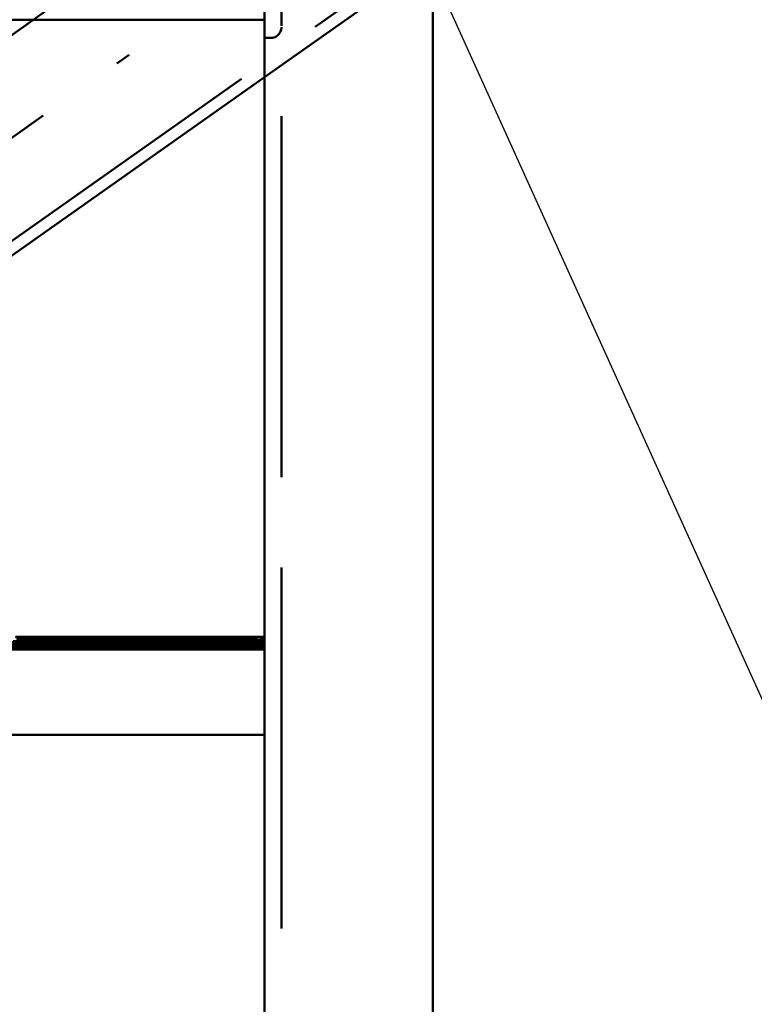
# Paper-space layout 'Layout1' of a CAD drawing. Extents: x -2 to 1033, y -36 to 596.
# Tile 119 of 256: x 374.97 to 381.08, y 385.25 to 393.44. Entities that reach past the tile are written whole.
import ezdxf

# ---------------------------------------------------------------- set-up
doc = ezdxf.new("R2010")
doc.units = 0
doc.linetypes.add('ACAD_ISO02W100', pattern=[15, 12, -3])
doc.linetypes.add('ACAD_ISO04W100', pattern=[30.5, 24, -3, 0.5, -3])
for name, color, linetype, lineweight in [('SS_POPIS_PROFILU', 13, 'CONTINUOUS', 25), ('SS_ZEBRIKY', 24, 'CONTINUOUS', 50), ('SS_ZTUŽENÍ STĚNY', 203, 'CONTINUOUS', 50)]:
    doc.layers.add(name, color=color, linetype=linetype, lineweight=lineweight)

psp = doc.layouts.get("Layout1")

# ---------------------------------------------------------------- linework, layer by layer
at = {"layer": 'SS_POPIS_PROFILU', "color": 13}
psp.add_lwpolyline([(372.8741, 406.035), (382.2207, 385.4063), (436.1254, 385.4063)], dxfattribs=at)
at = {"layer": 'SS_ZEBRIKY', "color": 7, "linetype": 'ACAD_ISO04W100', "ltscale": 0.25}
psp.add_line((377.0063, 524.985), (377.0063, 378.385), dxfattribs=at)
at = {"layer": 'SS_ZEBRIKY', "color": 3, "linetype": 'ACAD_ISO02W100', "ltscale": 0.25}
for p, q in [((377.1463, 378.385), (377.1463, 524.985)), ((377.0063, 393.285), (377.0563, 393.285)), ((374.9374, 388.3088), (375.0053, 388.273)), ((375.0063, 388.3088), (375.0053, 388.273)), ((375.0063, 388.3088), (375.1099, 388.273)), ((375.0063, 388.3088), (375.0063, 388.273)), ((375.1184, 388.3088), (375.0469, 388.273)), ((375.0663, 388.273), (375.0753, 388.3088)), ((375.0743, 388.273), (375.1369, 388.3088)), ((375.0743, 388.273), (375.1184, 388.3088)), ((375.0748, 388.273), (375.1369, 388.3088)), ((375.0748, 388.273), (375.1184, 388.3088)), ((375.1099, 388.273), (375.0753, 388.3088)), ((375.1869, 388.273), (375.0753, 388.3088)), ((375.1103, 388.273), (375.1258, 388.3088)), ((375.1184, 388.3088), (375.1313, 388.283)), ((375.1869, 388.273), (375.1258, 388.3088)), ((375.2158, 388.273), (375.1258, 388.3088)), ((375.1263, 388.273), (375.1442, 388.3088)), ((375.1493, 388.273), (375.1369, 388.3088)), ((375.1401, 388.3006), (375.1369, 388.3088)), ((375.1524, 388.273), (375.1369, 388.3088)), ((375.1369, 388.3088), (375.1403, 388.301)), ((375.151, 388.273), (375.1401, 388.3006)), ((375.1403, 388.301), (375.1524, 388.273)), ((375.1493, 388.273), (375.1874, 388.3088)), ((375.151, 388.273), (375.1728, 388.2945)), ((375.1661, 388.2722), (375.2563, 388.3088)), ((375.1661, 388.2722), (375.1874, 388.3088)), ((375.1796, 388.2688), (375.2563, 388.3088)), ((375.1963, 388.273), (375.1874, 388.3088)), ((375.2563, 388.3088), (375.2303, 388.2688)), ((375.2563, 388.3088), (375.2824, 388.2688)), ((375.2563, 388.3088), (375.333, 388.2688)), ((375.2563, 388.3088), (375.2563, 388.273)), ((375.3253, 388.3088), (375.3163, 388.273)), ((375.3869, 388.3088), (375.3248, 388.273)), ((375.3248, 388.273), (375.3684, 388.3088)), ((375.3253, 388.3088), (375.333, 388.2688)), ((375.3253, 388.3088), (375.3466, 388.2722)), ((375.3253, 388.3088), (375.3634, 388.273)), ((375.3393, 388.2943), (375.3599, 388.273)), ((375.3516, 388.3004), (375.4369, 388.273)), ((375.3758, 388.3088), (375.3603, 388.273)), ((375.3724, 388.301), (375.3603, 388.273)), ((375.3758, 388.3088), (375.3634, 388.273)), ((375.3684, 388.3088), (375.3863, 388.273)), ((375.3758, 388.3088), (375.3724, 388.301)), ((375.3758, 388.3088), (375.4369, 388.273)), ((375.3758, 388.3088), (375.4389, 388.273)), ((375.3758, 388.3088), (375.4658, 388.273)), ((375.3813, 388.283), (375.3942, 388.3088)), ((375.3869, 388.3088), (375.401, 388.273)), ((375.3869, 388.3088), (375.4024, 388.273)), ((375.4389, 388.273), (375.3942, 388.3088)), ((375.4658, 388.273), (375.3942, 388.3088)), ((375.4374, 388.3088), (375.401, 388.273)), ((375.4374, 388.3088), (375.4463, 388.273)), ((375.4374, 388.3088), (375.5053, 388.273)), ((375.5063, 388.3088), (375.5053, 388.273)), ((375.6099, 388.273), (375.5063, 388.3088)), ((375.5063, 388.3088), (375.5063, 388.273)), ((375.6184, 388.3088), (375.5469, 388.273)), ((375.5663, 388.273), (375.5753, 388.3088)), ((375.6369, 388.3088), (375.5743, 388.273)), ((375.5743, 388.273), (375.6184, 388.3088)), ((375.5748, 388.273), (375.6369, 388.3088)), ((375.5748, 388.273), (375.6184, 388.3088)), ((375.6099, 388.273), (375.5753, 388.3088)), ((375.6869, 388.273), (375.5753, 388.3088)), ((375.6103, 388.273), (375.6258, 388.3088)), ((375.6184, 388.3088), (375.6313, 388.283)), ((375.6869, 388.273), (375.6258, 388.3088)), ((375.7158, 388.273), (375.6258, 388.3088)), ((375.6263, 388.273), (375.6442, 388.3088)), ((375.6493, 388.273), (375.6369, 388.3088)), ((375.6401, 388.3006), (375.6369, 388.3088)), ((375.6369, 388.3088), (375.6403, 388.301)), ((375.6524, 388.273), (375.6369, 388.3088)), ((375.651, 388.273), (375.6401, 388.3006)), ((375.6403, 388.301), (375.6524, 388.273)), ((375.6493, 388.273), (375.6874, 388.3088)), ((375.6728, 388.2945), (375.651, 388.273)), ((375.6661, 388.2722), (375.7563, 388.3088)), ((375.6661, 388.2722), (375.6874, 388.3088)), ((375.6796, 388.2688), (375.7563, 388.3088)), ((375.6963, 388.273), (375.6874, 388.3088)), ((375.7563, 388.3088), (375.7303, 388.2688)), ((375.7824, 388.2688), (375.7563, 388.3088)), ((375.7563, 388.3088), (375.833, 388.2688)), ((375.7563, 388.273), (375.7563, 388.3088)), ((375.8253, 388.3088), (375.8163, 388.273)), ((375.8869, 388.3088), (375.8248, 388.273)), ((375.8248, 388.273), (375.8684, 388.3088)), ((375.833, 388.2688), (375.8253, 388.3088)), ((375.8253, 388.3088), (375.8466, 388.2722)), ((375.8253, 388.3088), (375.8634, 388.273)), ((375.8393, 388.2943), (375.8599, 388.273)), ((375.8516, 388.3004), (375.9369, 388.273)), ((375.8758, 388.3088), (375.8603, 388.273)), ((375.8724, 388.301), (375.8603, 388.273)), ((375.8758, 388.3088), (375.8634, 388.273)), ((375.8684, 388.3088), (375.8863, 388.273)), ((375.8758, 388.3088), (375.8724, 388.301)), ((375.8758, 388.3088), (375.9369, 388.273)), ((375.8758, 388.3088), (375.9389, 388.273)), ((375.8758, 388.3088), (375.9658, 388.273)), ((375.8813, 388.283), (375.8942, 388.3088)), ((375.8869, 388.3088), (375.901, 388.273)), ((375.8869, 388.3088), (375.9024, 388.273)), ((375.9389, 388.273), (375.8942, 388.3088)), ((375.9658, 388.273), (375.8942, 388.3088)), ((375.9374, 388.3088), (375.901, 388.273)), ((375.9374, 388.3088), (375.9463, 388.273)), ((375.9374, 388.3088), (376.0053, 388.273)), ((376.0063, 388.3088), (376.0053, 388.273)), ((376.1099, 388.273), (376.0063, 388.3088)), ((376.0063, 388.273), (376.0063, 388.3088)), ((376.1184, 388.3088), (376.0469, 388.273)), ((376.0663, 388.273), (376.0753, 388.3088)), ((376.1369, 388.3088), (376.0743, 388.273)), ((376.0743, 388.273), (376.1184, 388.3088)), ((376.0748, 388.273), (376.1369, 388.3088)), ((376.0748, 388.273), (376.1184, 388.3088)), ((376.1099, 388.273), (376.0753, 388.3088)), ((376.1869, 388.273), (376.0753, 388.3088)), ((376.1103, 388.273), (376.1258, 388.3088)), ((376.1184, 388.3088), (376.1313, 388.283)), ((376.1869, 388.273), (376.1258, 388.3088)), ((376.2158, 388.273), (376.1258, 388.3088)), ((376.1263, 388.273), (376.1442, 388.3088)), ((376.1493, 388.273), (376.1369, 388.3088)), ((376.1401, 388.3006), (376.1369, 388.3088)), ((376.1524, 388.273), (376.1369, 388.3088)), ((376.1369, 388.3088), (376.1403, 388.301)), ((376.151, 388.273), (376.1401, 388.3006)), ((376.1403, 388.301), (376.1524, 388.273)), ((376.1493, 388.273), (376.1874, 388.3088)), ((376.151, 388.273), (376.1728, 388.2945)), ((376.1661, 388.2722), (376.2563, 388.3088)), ((376.1661, 388.2722), (376.1874, 388.3088)), ((376.1796, 388.2688), (376.2563, 388.3088)), ((376.1963, 388.273), (376.1874, 388.3088)), ((376.2563, 388.3088), (376.2303, 388.2688)), ((376.2824, 388.2688), (376.2563, 388.3088)), ((376.2563, 388.3088), (376.333, 388.2688)), ((376.2563, 388.273), (376.2563, 388.3088)), ((376.3253, 388.3088), (376.3163, 388.273)), ((376.3869, 388.3088), (376.3248, 388.273)), ((376.3248, 388.273), (376.3684, 388.3088)), ((376.3253, 388.3088), (376.333, 388.2688)), ((376.3253, 388.3088), (376.3466, 388.2722)), ((376.3253, 388.3088), (376.3634, 388.273)), ((376.3393, 388.2943), (376.3599, 388.273)), ((376.3516, 388.3004), (376.4369, 388.273)), ((376.3758, 388.3088), (376.3603, 388.273)), ((376.3724, 388.301), (376.3603, 388.273)), ((376.3758, 388.3088), (376.3634, 388.273)), ((376.3684, 388.3088), (376.3863, 388.273)), ((376.3758, 388.3088), (376.3724, 388.301)), ((376.3758, 388.3088), (376.4369, 388.273)), ((376.3758, 388.3088), (376.4389, 388.273)), ((376.3758, 388.3088), (376.4658, 388.273)), ((376.3813, 388.283), (376.3942, 388.3088)), ((376.3869, 388.3088), (376.401, 388.273)), ((376.3869, 388.3088), (376.4024, 388.273)), ((376.4389, 388.273), (376.3942, 388.3088)), ((376.4658, 388.273), (376.3942, 388.3088)), ((376.4374, 388.3088), (376.401, 388.273)), ((376.4374, 388.3088), (376.4463, 388.273)), ((376.4374, 388.3088), (376.5053, 388.273)), ((376.5053, 388.273), (376.5063, 388.3088)), ((376.6099, 388.273), (376.5063, 388.3088)), ((376.5063, 388.273), (376.5063, 388.3088)), ((376.6184, 388.3088), (376.5469, 388.273)), ((376.5663, 388.273), (376.5753, 388.3088)), ((376.5743, 388.273), (376.6369, 388.3088)), ((376.6184, 388.3088), (376.5743, 388.273)), ((376.5748, 388.273), (376.6369, 388.3088)), ((376.5748, 388.273), (376.6184, 388.3088)), ((376.6099, 388.273), (376.5753, 388.3088)), ((376.6869, 388.273), (376.5753, 388.3088)), ((376.6103, 388.273), (376.6258, 388.3088)), ((376.6184, 388.3088), (376.6313, 388.283)), ((376.6869, 388.273), (376.6258, 388.3088)), ((376.7158, 388.273), (376.6258, 388.3088)), ((376.6263, 388.273), (376.6442, 388.3088)), ((376.6493, 388.273), (376.6369, 388.3088)), ((376.6401, 388.3006), (376.6369, 388.3088)), ((376.6369, 388.3088), (376.6403, 388.301)), ((376.6524, 388.273), (376.6369, 388.3088)), ((376.651, 388.273), (376.6401, 388.3006)), ((376.6403, 388.301), (376.6524, 388.273)), ((376.6493, 388.273), (376.6874, 388.3088)), ((376.651, 388.273), (376.6728, 388.2945)), ((376.6661, 388.2722), (376.7563, 388.3088)), ((376.6661, 388.2722), (376.6874, 388.3088)), ((376.6796, 388.2688), (376.7563, 388.3088)), ((376.6963, 388.273), (376.6874, 388.3088)), ((376.7303, 388.2688), (376.7563, 388.3088)), ((376.7824, 388.2688), (376.7563, 388.3088)), ((376.7563, 388.3088), (376.833, 388.2688)), ((376.7563, 388.273), (376.7563, 388.3088)), ((376.8869, 388.3088), (376.8044, 388.273)), ((376.8044, 388.273), (376.8684, 388.3088)), ((376.8253, 388.3088), (376.8163, 388.273)), ((376.833, 388.2688), (376.8253, 388.3088)), ((376.8253, 388.3088), (376.8466, 388.2722)), ((376.8253, 388.3088), (376.8634, 388.273)), ((376.8869, 388.3088), (376.8328, 388.273)), ((376.8599, 388.273), (376.8394, 388.2942)), ((376.8516, 388.3004), (376.8767, 388.2923)), ((376.8758, 388.3088), (376.8603, 388.273)), ((376.8634, 388.273), (376.8758, 388.3088)), ((376.8684, 388.3088), (376.8863, 388.273)), ((376.8758, 388.3088), (376.8724, 388.301)), ((376.9369, 388.273), (376.8758, 388.3088)), ((376.8758, 388.3088), (376.9389, 388.273)), ((376.8758, 388.3088), (376.9658, 388.273)), ((376.8767, 388.2923), (376.9369, 388.273)), ((376.9374, 388.3088), (376.8794, 388.273)), ((376.8794, 388.273), (376.8869, 388.3088)), ((376.8813, 388.283), (376.8942, 388.3088)), ((376.8869, 388.3088), (376.9024, 388.273)), ((376.9389, 388.273), (376.8942, 388.3088)), ((376.9658, 388.273), (376.8942, 388.3088)), ((376.9374, 388.3088), (376.9393, 388.273)), ((376.9374, 388.3088), (376.9463, 388.273)), ((377.0063, 388.3088), (376.9393, 388.273)), ((369.0063, 388.238), (377.0063, 388.238)), ((377.0063, 388.2254), (369.0063, 388.2254)), ((369.0063, 388.219), (377.0063, 388.219)), ((369.0063, 388.218), (377.0063, 388.218)), ((377.0063, 388.2113), (369.0063, 388.2113)), ((374.9161, 388.2722), (375.0966, 388.2722)), ((374.9192, 388.233), (375.0063, 388.2254)), ((374.9192, 388.233), (374.9764, 388.233)), ((374.9463, 388.273), (374.9764, 388.233)), ((375.0063, 388.273), (374.9463, 388.273)), ((375.0063, 388.273), (374.9579, 388.233)), ((374.9764, 388.233), (375.0063, 388.273)), ((374.9764, 388.233), (375.0063, 388.2254)), ((374.9764, 388.233), (375.0363, 388.233)), ((375.0063, 388.273), (375.0363, 388.233)), ((375.0063, 388.273), (375.0548, 388.233)), ((375.0663, 388.273), (375.0063, 388.273)), ((375.0935, 388.233), (375.0063, 388.2254)), ((375.0063, 388.2254), (375.0363, 388.233)), ((375.0363, 388.233), (375.0663, 388.273)), ((375.0363, 388.233), (375.0935, 388.233)), ((375.0548, 388.233), (375.0663, 388.273)), ((375.1313, 388.2705), (375.0583, 388.233)), ((375.1382, 388.267), (375.0583, 388.233)), ((375.0663, 388.273), (375.0935, 388.233)), ((375.1403, 388.233), (375.0663, 388.273)), ((375.0663, 388.273), (375.1679, 388.233)), ((375.1103, 388.273), (375.0663, 388.273)), ((375.0683, 388.233), (375.1524, 388.273)), ((375.1363, 388.273), (375.0683, 388.233)), ((375.0935, 388.233), (375.4192, 388.233)), ((375.0948, 388.233), (375.1413, 388.2653)), ((375.0948, 388.233), (375.1568, 388.2574)), ((375.1403, 388.233), (375.1103, 388.273)), ((375.1103, 388.273), (375.1679, 388.233)), ((375.1944, 388.233), (375.1103, 388.273)), ((375.1103, 388.273), (375.2043, 388.233)), ((375.1134, 388.273), (375.1103, 388.273)), ((375.1224, 388.233), (375.1963, 388.273)), ((375.1224, 388.233), (375.1524, 388.273)), ((375.1944, 388.233), (375.1263, 388.273)), ((375.2043, 388.233), (375.1263, 388.273)), ((375.1313, 388.283), (375.1363, 388.273)), ((375.1363, 388.273), (375.1313, 388.2705)), ((375.1524, 388.273), (375.1382, 388.267)), ((375.1413, 388.2653), (375.1524, 388.273)), ((375.1493, 388.273), (375.1661, 388.2722)), ((375.1568, 388.2574), (375.1963, 388.273)), ((375.1661, 388.2722), (375.1796, 388.2688)), ((375.1692, 388.233), (375.1783, 388.2464)), ((375.2563, 388.2254), (375.1692, 388.233)), ((375.1783, 388.2464), (375.1963, 388.273)), ((375.1796, 388.2688), (375.2563, 388.2635)), ((375.1963, 388.273), (375.1936, 388.2841)), ((375.2079, 388.233), (375.1963, 388.273)), ((375.1963, 388.273), (375.2264, 388.233)), ((375.2079, 388.233), (375.2563, 388.273)), ((375.2563, 388.273), (375.2264, 388.233)), ((375.2264, 388.233), (375.2563, 388.2254)), ((375.2303, 388.2688), (375.2563, 388.2635)), ((375.2563, 388.273), (375.2863, 388.233)), ((375.2563, 388.273), (375.3048, 388.233)), ((375.2563, 388.2635), (375.333, 388.2688)), ((375.2824, 388.2688), (375.2563, 388.2635)), ((375.2563, 388.2254), (375.3435, 388.233)), ((375.2863, 388.233), (375.2563, 388.2254)), ((375.2863, 388.233), (375.3163, 388.273)), ((375.3163, 388.273), (375.3048, 388.233)), ((375.3083, 388.233), (375.4024, 388.273)), ((375.3863, 388.273), (375.3083, 388.233)), ((375.3163, 388.273), (375.3344, 388.2464)), ((375.3163, 388.273), (375.3903, 388.233)), ((375.3163, 388.273), (375.3559, 388.2574)), ((375.4024, 388.273), (375.3183, 388.233)), ((375.3863, 388.273), (375.3183, 388.233)), ((375.3226, 388.2859), (375.3599, 388.273)), ((375.333, 388.2688), (375.3466, 388.2722)), ((375.3344, 388.2464), (375.3435, 388.233)), ((375.3448, 388.233), (375.4463, 388.273)), ((375.3448, 388.233), (375.4024, 388.273)), ((375.3634, 388.273), (375.3466, 388.2722)), ((375.3559, 388.2574), (375.4179, 388.233)), ((375.3603, 388.273), (375.3903, 388.233)), ((375.3603, 388.273), (375.3713, 388.2653)), ((375.3603, 388.273), (375.4444, 388.233)), ((375.3745, 388.267), (375.3603, 388.273)), ((375.3713, 388.2653), (375.4179, 388.233)), ((375.4463, 388.273), (375.3724, 388.233)), ((375.4024, 388.273), (375.3724, 388.233)), ((375.4543, 388.233), (375.3745, 388.267)), ((375.3763, 388.273), (375.3813, 388.283)), ((375.3763, 388.273), (375.4444, 388.233)), ((375.3813, 388.2705), (375.3763, 388.273)), ((375.4543, 388.233), (375.3813, 388.2705)), ((375.4024, 388.273), (375.3993, 388.273)), ((375.4463, 388.273), (375.4024, 388.273)), ((375.4161, 388.2722), (375.5966, 388.2722)), ((375.4463, 388.273), (375.4192, 388.233)), ((375.4192, 388.233), (375.5063, 388.2254)), ((375.4192, 388.233), (375.4764, 388.233)), ((375.4463, 388.273), (375.4579, 388.233)), ((375.4463, 388.273), (375.4764, 388.233)), ((375.5063, 388.273), (375.4463, 388.273)), ((375.5063, 388.273), (375.4579, 388.233)), ((375.4764, 388.233), (375.5063, 388.273)), ((375.5063, 388.2254), (375.4764, 388.233)), ((375.4764, 388.233), (375.5363, 388.233)), ((375.5363, 388.233), (375.5063, 388.273)), ((375.5548, 388.233), (375.5063, 388.273)), ((375.5663, 388.273), (375.5063, 388.273)), ((375.5935, 388.233), (375.5063, 388.2254)), ((375.5063, 388.2254), (375.5363, 388.233)), ((375.5363, 388.233), (375.5663, 388.273)), ((375.5363, 388.233), (375.5935, 388.233)), ((375.5548, 388.233), (375.5663, 388.273)), ((375.6313, 388.2705), (375.5583, 388.233)), ((375.6382, 388.267), (375.5583, 388.233)), ((375.5663, 388.273), (375.5935, 388.233)), ((375.6403, 388.233), (375.5663, 388.273)), ((375.5663, 388.273), (375.6679, 388.233)), ((375.6103, 388.273), (375.5663, 388.273)), ((375.5683, 388.233), (375.6524, 388.273)), ((375.5683, 388.233), (375.6363, 388.273)), ((375.5935, 388.233), (375.9192, 388.233)), ((375.5948, 388.233), (375.6413, 388.2653)), ((375.5948, 388.233), (375.6568, 388.2574)), ((375.6403, 388.233), (375.6103, 388.273)), ((375.6103, 388.273), (375.6679, 388.233)), ((375.6944, 388.233), (375.6103, 388.273)), ((375.6103, 388.273), (375.7043, 388.233)), ((375.6134, 388.273), (375.6103, 388.273)), ((375.6224, 388.233), (375.6963, 388.273)), ((375.6224, 388.233), (375.6524, 388.273)), ((375.6944, 388.233), (375.6263, 388.273)), ((375.7043, 388.233), (375.6263, 388.273)), ((375.6313, 388.283), (375.6363, 388.273)), ((375.6363, 388.273), (375.6313, 388.2705)), ((375.6524, 388.273), (375.6382, 388.267)), ((375.6413, 388.2653), (375.6524, 388.273)), ((375.6493, 388.273), (375.6661, 388.2722)), ((375.6568, 388.2574), (375.6963, 388.273)), ((375.6661, 388.2722), (375.6796, 388.2688)), ((375.6692, 388.233), (375.6783, 388.2464)), ((375.7563, 388.2254), (375.6692, 388.233)), ((375.6783, 388.2464), (375.6963, 388.273)), ((375.6796, 388.2688), (375.7563, 388.2635)), ((375.6963, 388.273), (375.6936, 388.2841)), ((375.7079, 388.233), (375.6963, 388.273)), ((375.6963, 388.273), (375.7264, 388.233)), ((375.7079, 388.233), (375.7563, 388.273)), ((375.7264, 388.233), (375.7563, 388.273)), ((375.7264, 388.233), (375.7563, 388.2254)), ((375.7303, 388.2688), (375.7563, 388.2635)), ((375.7563, 388.273), (375.7863, 388.233)), ((375.7563, 388.273), (375.8048, 388.233)), ((375.7563, 388.2635), (375.833, 388.2688)), ((375.7563, 388.2635), (375.7824, 388.2688)), ((375.7563, 388.2254), (375.8435, 388.233)), ((375.7563, 388.2254), (375.7863, 388.233)), ((375.7863, 388.233), (375.8163, 388.273)), ((375.8048, 388.233), (375.8163, 388.273)), ((375.8083, 388.233), (375.9024, 388.273)), ((375.8863, 388.273), (375.8083, 388.233)), ((375.8163, 388.273), (375.8344, 388.2464)), ((375.8163, 388.273), (375.8903, 388.233)), ((375.8163, 388.273), (375.8559, 388.2574)), ((375.9024, 388.273), (375.8183, 388.233)), ((375.8863, 388.273), (375.8183, 388.233)), ((375.8226, 388.2859), (375.8599, 388.273)), ((375.833, 388.2688), (375.8466, 388.2722)), ((375.8344, 388.2464), (375.8435, 388.233)), ((375.8448, 388.233), (375.9463, 388.273)), ((375.8448, 388.233), (375.9024, 388.273)), ((375.8634, 388.273), (375.8466, 388.2722)), ((375.8559, 388.2574), (375.9179, 388.233)), ((375.8603, 388.273), (375.8903, 388.233)), ((375.8603, 388.273), (375.8713, 388.2653)), ((375.8603, 388.273), (375.9444, 388.233)), ((375.8745, 388.267), (375.8603, 388.273)), ((375.8713, 388.2653), (375.9179, 388.233)), ((375.9463, 388.273), (375.8724, 388.233)), ((375.9024, 388.273), (375.8724, 388.233)), ((375.9543, 388.233), (375.8745, 388.267)), ((375.8763, 388.273), (375.8813, 388.283)), ((375.8763, 388.273), (375.9444, 388.233)), ((375.8813, 388.2705), (375.8763, 388.273)), ((375.9543, 388.233), (375.8813, 388.2705)), ((375.9024, 388.273), (375.8993, 388.273)), ((375.9463, 388.273), (375.9024, 388.273)), ((375.9161, 388.2722), (376.0966, 388.2722)), ((375.9192, 388.233), (375.9463, 388.273)), ((375.9192, 388.233), (376.0063, 388.2254)), ((375.9192, 388.233), (375.9764, 388.233)), ((375.9463, 388.273), (375.9579, 388.233)), ((375.9764, 388.233), (375.9463, 388.273)), ((376.0063, 388.273), (375.9463, 388.273)), ((375.9579, 388.233), (376.0063, 388.273)), ((375.9764, 388.233), (376.0063, 388.273)), ((376.0063, 388.2254), (375.9764, 388.233)), ((375.9764, 388.233), (376.0363, 388.233)), ((376.0363, 388.233), (376.0063, 388.273)), ((376.0548, 388.233), (376.0063, 388.273)), ((376.0663, 388.273), (376.0063, 388.273)), ((376.0935, 388.233), (376.0063, 388.2254)), ((376.0063, 388.2254), (376.0363, 388.233)), ((376.0363, 388.233), (376.0663, 388.273)), ((376.0363, 388.233), (376.0935, 388.233)), ((376.0548, 388.233), (376.0663, 388.273)), ((376.1313, 388.2705), (376.0583, 388.233)), ((376.1382, 388.267), (376.0583, 388.233)), ((376.0663, 388.273), (376.0935, 388.233)), ((376.1403, 388.233), (376.0663, 388.273)), ((376.0663, 388.273), (376.1679, 388.233)), ((376.1103, 388.273), (376.0663, 388.273)), ((376.0683, 388.233), (376.1524, 388.273)), ((376.0683, 388.233), (376.1363, 388.273)), ((376.0935, 388.233), (376.4192, 388.233)), ((376.0948, 388.233), (376.1413, 388.2653)), ((376.0948, 388.233), (376.1568, 388.2574)), ((376.1403, 388.233), (376.1103, 388.273)), ((376.1103, 388.273), (376.1679, 388.233)), ((376.1944, 388.233), (376.1103, 388.273)), ((376.1103, 388.273), (376.2043, 388.233)), ((376.1134, 388.273), (376.1103, 388.273)), ((376.1224, 388.233), (376.1963, 388.273)), ((376.1224, 388.233), (376.1524, 388.273)), ((376.1944, 388.233), (376.1263, 388.273)), ((376.2043, 388.233), (376.1263, 388.273)), ((376.1313, 388.283), (376.1363, 388.273)), ((376.1363, 388.273), (376.1313, 388.2705)), ((376.1524, 388.273), (376.1382, 388.267)), ((376.1413, 388.2653), (376.1524, 388.273)), ((376.1661, 388.2722), (376.1493, 388.273)), ((376.1568, 388.2574), (376.1963, 388.273)), ((376.1796, 388.2688), (376.1661, 388.2722)), ((376.1692, 388.233), (376.1783, 388.2464)), ((376.2563, 388.2254), (376.1692, 388.233)), ((376.1783, 388.2464), (376.1963, 388.273)), ((376.2563, 388.2635), (376.1796, 388.2688)), ((376.1963, 388.273), (376.1936, 388.2841)), ((376.2079, 388.233), (376.1963, 388.273)), ((376.1963, 388.273), (376.2264, 388.233)), ((376.2079, 388.233), (376.2563, 388.273)), ((376.2264, 388.233), (376.2563, 388.273)), ((376.2264, 388.233), (376.2563, 388.2254)), ((376.2303, 388.2688), (376.2563, 388.2635)), ((376.2563, 388.273), (376.2863, 388.233)), ((376.2563, 388.273), (376.3048, 388.233)), ((376.2563, 388.2635), (376.333, 388.2688)), ((376.2563, 388.2635), (376.2824, 388.2688)), ((376.2563, 388.2254), (376.3435, 388.233)), ((376.2563, 388.2254), (376.2863, 388.233)), ((376.2863, 388.233), (376.3163, 388.273)), ((376.3048, 388.233), (376.3163, 388.273)), ((376.3083, 388.233), (376.4024, 388.273)), ((376.3863, 388.273), (376.3083, 388.233)), ((376.3163, 388.273), (376.3344, 388.2464)), ((376.3163, 388.273), (376.3903, 388.233)), ((376.3163, 388.273), (376.3559, 388.2574)), ((376.4024, 388.273), (376.3183, 388.233)), ((376.3863, 388.273), (376.3183, 388.233)), ((376.3226, 388.2859), (376.3599, 388.273)), ((376.333, 388.2688), (376.3466, 388.2722)), ((376.3344, 388.2464), (376.3435, 388.233)), ((376.3448, 388.233), (376.4463, 388.273)), ((376.3448, 388.233), (376.4024, 388.273)), ((376.3634, 388.273), (376.3466, 388.2722)), ((376.3559, 388.2574), (376.4179, 388.233)), ((376.3603, 388.273), (376.3903, 388.233)), ((376.3603, 388.273), (376.3713, 388.2653)), ((376.3603, 388.273), (376.4444, 388.233)), ((376.4543, 388.233), (376.3603, 388.273)), ((376.3713, 388.2653), (376.4179, 388.233)), ((376.4463, 388.273), (376.3724, 388.233)), ((376.4024, 388.273), (376.3724, 388.233)), ((376.3763, 388.273), (376.3813, 388.283)), ((376.3763, 388.273), (376.4444, 388.233)), ((376.3813, 388.2705), (376.3763, 388.273)), ((376.4543, 388.233), (376.3813, 388.2705)), ((376.4024, 388.273), (376.3993, 388.273)), ((376.4463, 388.273), (376.4024, 388.273)), ((376.4161, 388.2722), (376.5966, 388.2722)), ((376.4192, 388.233), (376.4463, 388.273)), ((376.4192, 388.233), (376.5063, 388.2254)), ((376.4192, 388.233), (376.4764, 388.233)), ((376.4463, 388.273), (376.4579, 388.233)), ((376.4764, 388.233), (376.4463, 388.273)), ((376.5063, 388.273), (376.4463, 388.273)), ((376.4579, 388.233), (376.5063, 388.273)), ((376.4764, 388.233), (376.5063, 388.273)), ((376.5063, 388.2254), (376.4764, 388.233)), ((376.4764, 388.233), (376.5363, 388.233)), ((376.5363, 388.233), (376.5063, 388.273)), ((376.5548, 388.233), (376.5063, 388.273)), ((376.5663, 388.273), (376.5063, 388.273)), ((376.5935, 388.233), (376.5063, 388.2254)), ((376.5063, 388.2254), (376.5363, 388.233)), ((376.5363, 388.233), (376.5663, 388.273)), ((376.5363, 388.233), (376.5935, 388.233)), ((376.5548, 388.233), (376.5663, 388.273)), ((376.6313, 388.2705), (376.5583, 388.233)), ((376.6382, 388.267), (376.5583, 388.233)), ((376.5663, 388.273), (376.5935, 388.233)), ((376.6403, 388.233), (376.5663, 388.273)), ((376.5663, 388.273), (376.6679, 388.233)), ((376.6103, 388.273), (376.5663, 388.273)), ((376.5683, 388.233), (376.6524, 388.273)), ((376.5683, 388.233), (376.6363, 388.273)), ((376.5935, 388.233), (376.9192, 388.233)), ((376.5948, 388.233), (376.6413, 388.2653)), ((376.5948, 388.233), (376.6568, 388.2574)), ((376.6403, 388.233), (376.6103, 388.273)), ((376.6103, 388.273), (376.6679, 388.233)), ((376.6944, 388.233), (376.6103, 388.273)), ((376.6103, 388.273), (376.7043, 388.233)), ((376.6134, 388.273), (376.6103, 388.273)), ((376.6224, 388.233), (376.6963, 388.273)), ((376.6224, 388.233), (376.6524, 388.273)), ((376.6944, 388.233), (376.6263, 388.273)), ((376.7043, 388.233), (376.6263, 388.273)), ((376.6313, 388.283), (376.6363, 388.273)), ((376.6363, 388.273), (376.6313, 388.2705)), ((376.6524, 388.273), (376.6382, 388.267)), ((376.6413, 388.2653), (376.6524, 388.273)), ((376.6493, 388.273), (376.6661, 388.2722)), ((376.6568, 388.2574), (376.6963, 388.273)), ((376.6661, 388.2722), (376.6796, 388.2688)), ((376.6692, 388.233), (376.6783, 388.2464)), ((376.6692, 388.233), (376.7563, 388.2254)), ((376.6783, 388.2464), (376.6963, 388.273)), ((376.6796, 388.2688), (376.7563, 388.2635)), ((376.6963, 388.273), (376.6936, 388.2841)), ((376.7079, 388.233), (376.6963, 388.273)), ((376.6963, 388.273), (376.7264, 388.233)), ((376.7079, 388.233), (376.7563, 388.273)), ((376.7264, 388.233), (376.7563, 388.273)), ((376.7264, 388.233), (376.7563, 388.2254)), ((376.7563, 388.2635), (376.7303, 388.2688)), ((376.7563, 388.273), (376.7863, 388.233)), ((376.7563, 388.273), (376.8048, 388.233)), ((376.7563, 388.2635), (376.833, 388.2688)), ((376.7563, 388.2635), (376.7824, 388.2688)), ((376.7563, 388.2635), (377.0063, 388.2637)), ((377.0063, 388.238), (376.7563, 388.2635)), ((376.7563, 388.2254), (376.8435, 388.233)), ((376.7563, 388.2254), (376.7863, 388.233)), ((376.7563, 388.2254), (377.0063, 388.229)), ((377.0063, 388.218), (376.7563, 388.2254)), ((376.7863, 388.233), (376.8163, 388.273)), ((376.8163, 388.273), (376.8048, 388.233)), ((376.8113, 388.233), (376.9024, 388.273)), ((376.8863, 388.273), (376.8113, 388.233)), ((376.9024, 388.273), (376.8114, 388.233)), ((376.8863, 388.273), (376.8114, 388.233)), ((376.8191, 388.284), (376.8163, 388.273)), ((376.8163, 388.273), (376.8349, 388.2456)), ((376.8163, 388.273), (376.8903, 388.233)), ((376.8566, 388.2572), (376.8163, 388.273)), ((376.8228, 388.2859), (376.8599, 388.273)), ((376.833, 388.2688), (376.8466, 388.2722)), ((376.833, 388.2688), (377.0063, 388.2637)), ((376.8349, 388.2456), (376.8435, 388.233)), ((376.8435, 388.233), (377.0063, 388.229)), ((376.8466, 388.2722), (377.0063, 388.273)), ((376.8466, 388.2722), (376.8634, 388.273)), ((377.0063, 388.2637), (376.8466, 388.2722)), ((376.8497, 388.233), (376.9463, 388.273)), ((376.8497, 388.233), (376.9024, 388.273)), ((376.9463, 388.273), (376.8501, 388.233)), ((376.9024, 388.273), (376.8501, 388.233)), ((376.9179, 388.233), (376.8566, 388.2572)), ((376.8603, 388.273), (376.8903, 388.233)), ((376.8716, 388.2652), (376.8603, 388.273)), ((376.8603, 388.273), (376.9444, 388.233)), ((376.8603, 388.273), (376.8748, 388.2669)), ((376.9179, 388.233), (376.8716, 388.2652)), ((376.8748, 388.2669), (376.9543, 388.233)), ((376.8763, 388.273), (376.8813, 388.283)), ((376.9444, 388.233), (376.8763, 388.273)), ((376.8814, 388.2704), (376.8763, 388.273)), ((376.9543, 388.233), (376.8814, 388.2704)), ((376.9024, 388.273), (376.8993, 388.273)), ((376.9463, 388.273), (376.9024, 388.273)), ((376.9192, 388.233), (376.9463, 388.273)), ((377.0063, 388.2254), (376.9192, 388.233)), ((376.9192, 388.233), (376.9471, 388.233)), ((377.0063, 388.273), (376.9196, 388.233)), ((376.9463, 388.273), (376.9196, 388.233)), ((376.9471, 388.233), (376.9463, 388.273)), ((377.0063, 388.273), (376.9463, 388.273)), ((376.9471, 388.233), (377.0063, 388.273)), ((377.0063, 388.2254), (376.9471, 388.233)), ((376.9471, 388.233), (376.9764, 388.233)), ((376.9764, 388.233), (377.0063, 388.273)), ((377.0063, 388.2254), (376.9764, 388.233)), ((376.9764, 388.233), (377.0063, 388.233))]:
    psp.add_line(p, q, dxfattribs=at)
at = {"layer": 'SS_ZEBRIKY', "color": 1, "linetype": 'Continuous', "ltscale": 0.25}
for p, q in [((377.0063, 420.885), (377.0063, 378.385)), ((378.4063, 378.385), (378.4063, 420.885))]:
    psp.add_line(p, q, dxfattribs=at)
at = {"layer": 'SS_ZEBRIKY', "color": 7, "linetype": 'Continuous', "ltscale": 0.25}
for p, q in [((369.0063, 393.437), (377.0063, 393.437)), ((374.9296, 388.2688), (375.0063, 388.3088)), ((375.0063, 388.3088), (374.9374, 388.3088)), ((375.0063, 388.3088), (374.9803, 388.2688)), ((375.0324, 388.2688), (375.0063, 388.3088)), ((375.0063, 388.3088), (375.083, 388.2688)), ((375.0063, 388.3088), (375.0966, 388.2722)), ((375.0753, 388.3088), (375.0063, 388.3088)), ((375.0753, 388.3088), (375.0966, 388.2722)), ((375.0753, 388.3088), (375.1134, 388.273)), ((375.1258, 388.3088), (375.0753, 388.3088)), ((375.1258, 388.3088), (375.1134, 388.273)), ((375.1258, 388.3088), (375.1889, 388.273)), ((375.1442, 388.3088), (375.1258, 388.3088)), ((375.1442, 388.3088), (375.1889, 388.273)), ((375.2158, 388.273), (375.1442, 388.3088)), ((375.1874, 388.3088), (375.1442, 388.3088)), ((375.1728, 388.2945), (375.1874, 388.3088)), ((375.1874, 388.3088), (375.2553, 388.273)), ((375.2563, 388.3088), (375.1874, 388.3088)), ((375.2553, 388.273), (375.2563, 388.3088)), ((375.2563, 388.3088), (375.3226, 388.2859)), ((375.3253, 388.3088), (375.2563, 388.3088)), ((375.3684, 388.3088), (375.2969, 388.273)), ((375.3869, 388.3088), (375.3243, 388.273)), ((375.3243, 388.273), (375.3684, 388.3088)), ((375.3253, 388.3088), (375.3393, 388.2943)), ((375.3253, 388.3088), (375.3516, 388.3004)), ((375.3684, 388.3088), (375.3253, 388.3088)), ((375.3869, 388.3088), (375.3684, 388.3088)), ((375.3993, 388.273), (375.3869, 388.3088)), ((375.4374, 388.3088), (375.3869, 388.3088)), ((375.3993, 388.273), (375.4374, 388.3088)), ((375.4161, 388.2722), (375.4374, 388.3088)), ((375.4296, 388.2688), (375.5063, 388.3088)), ((375.4296, 388.2688), (375.4374, 388.3088)), ((375.5063, 388.3088), (375.4374, 388.3088)), ((375.4803, 388.2688), (375.5063, 388.3088)), ((375.5324, 388.2688), (375.5063, 388.3088)), ((375.5063, 388.3088), (375.583, 388.2688)), ((375.5063, 388.3088), (375.5966, 388.2722)), ((375.5753, 388.3088), (375.5063, 388.3088)), ((375.5753, 388.3088), (375.5966, 388.2722)), ((375.5753, 388.3088), (375.6134, 388.273)), ((375.6258, 388.3088), (375.5753, 388.3088)), ((375.6258, 388.3088), (375.6134, 388.273)), ((375.6258, 388.3088), (375.6889, 388.273)), ((375.6442, 388.3088), (375.6258, 388.3088)), ((375.6442, 388.3088), (375.6889, 388.273)), ((375.7158, 388.273), (375.6442, 388.3088)), ((375.6874, 388.3088), (375.6442, 388.3088)), ((375.6874, 388.3088), (375.6728, 388.2945)), ((375.7553, 388.273), (375.6874, 388.3088)), ((375.7563, 388.3088), (375.6874, 388.3088)), ((375.7553, 388.273), (375.7563, 388.3088)), ((375.7563, 388.3088), (375.8226, 388.2859)), ((375.8253, 388.3088), (375.7563, 388.3088)), ((375.8684, 388.3088), (375.7969, 388.273)), ((375.8243, 388.273), (375.8869, 388.3088)), ((375.8243, 388.273), (375.8684, 388.3088)), ((375.8253, 388.3088), (375.8393, 388.2943)), ((375.8253, 388.3088), (375.8516, 388.3004)), ((375.8684, 388.3088), (375.8253, 388.3088)), ((375.8869, 388.3088), (375.8684, 388.3088)), ((375.8993, 388.273), (375.8869, 388.3088)), ((375.9374, 388.3088), (375.8869, 388.3088)), ((375.8993, 388.273), (375.9374, 388.3088)), ((375.9161, 388.2722), (375.9374, 388.3088)), ((375.9296, 388.2688), (376.0063, 388.3088)), ((375.9296, 388.2688), (375.9374, 388.3088)), ((376.0063, 388.3088), (375.9374, 388.3088)), ((375.9803, 388.2688), (376.0063, 388.3088)), ((376.0324, 388.2688), (376.0063, 388.3088)), ((376.0063, 388.3088), (376.083, 388.2688)), ((376.0063, 388.3088), (376.0966, 388.2722)), ((376.0753, 388.3088), (376.0063, 388.3088)), ((376.0753, 388.3088), (376.0966, 388.2722)), ((376.0753, 388.3088), (376.1134, 388.273)), ((376.1258, 388.3088), (376.0753, 388.3088)), ((376.1258, 388.3088), (376.1134, 388.273)), ((376.1258, 388.3088), (376.1889, 388.273)), ((376.1442, 388.3088), (376.1258, 388.3088)), ((376.1442, 388.3088), (376.1889, 388.273)), ((376.2158, 388.273), (376.1442, 388.3088)), ((376.1874, 388.3088), (376.1442, 388.3088)), ((376.1728, 388.2945), (376.1874, 388.3088)), ((376.2553, 388.273), (376.1874, 388.3088)), ((376.2563, 388.3088), (376.1874, 388.3088)), ((376.2553, 388.273), (376.2563, 388.3088)), ((376.2563, 388.3088), (376.3226, 388.2859)), ((376.3253, 388.3088), (376.2563, 388.3088)), ((376.3684, 388.3088), (376.2969, 388.273)), ((376.3243, 388.273), (376.3869, 388.3088)), ((376.3243, 388.273), (376.3684, 388.3088)), ((376.3253, 388.3088), (376.3393, 388.2943)), ((376.3253, 388.3088), (376.3516, 388.3004)), ((376.3684, 388.3088), (376.3253, 388.3088)), ((376.3869, 388.3088), (376.3684, 388.3088)), ((376.3993, 388.273), (376.3869, 388.3088)), ((376.4374, 388.3088), (376.3869, 388.3088)), ((376.3993, 388.273), (376.4374, 388.3088)), ((376.4161, 388.2722), (376.4374, 388.3088)), ((376.4296, 388.2688), (376.5063, 388.3088)), ((376.4296, 388.2688), (376.4374, 388.3088)), ((376.5063, 388.3088), (376.4374, 388.3088)), ((376.4803, 388.2688), (376.5063, 388.3088)), ((376.5324, 388.2688), (376.5063, 388.3088)), ((376.5063, 388.3088), (376.583, 388.2688)), ((376.5063, 388.3088), (376.5966, 388.2722)), ((376.5753, 388.3088), (376.5063, 388.3088)), ((376.5753, 388.3088), (376.5966, 388.2722)), ((376.5753, 388.3088), (376.6134, 388.273)), ((376.6258, 388.3088), (376.5753, 388.3088)), ((376.6258, 388.3088), (376.6134, 388.273)), ((376.6258, 388.3088), (376.6889, 388.273)), ((376.6442, 388.3088), (376.6258, 388.3088)), ((376.6889, 388.273), (376.6442, 388.3088)), ((376.7158, 388.273), (376.6442, 388.3088)), ((376.6874, 388.3088), (376.6442, 388.3088)), ((376.6728, 388.2945), (376.6874, 388.3088)), ((376.7553, 388.273), (376.6874, 388.3088)), ((376.7563, 388.3088), (376.6874, 388.3088)), ((376.7553, 388.273), (376.7563, 388.3088)), ((376.7563, 388.3088), (376.8228, 388.2859)), ((376.8253, 388.3088), (376.7563, 388.3088)), ((376.8684, 388.3088), (376.7972, 388.273)), ((376.8121, 388.273), (376.8869, 388.3088)), ((376.8121, 388.273), (376.8684, 388.3088)), ((376.8394, 388.2942), (376.8253, 388.3088)), ((376.8253, 388.3088), (376.8516, 388.3004)), ((376.8684, 388.3088), (376.8253, 388.3088)), ((376.9374, 388.3088), (376.8473, 388.273)), ((376.8473, 388.273), (376.8869, 388.3088)), ((376.8869, 388.3088), (376.8684, 388.3088)), ((376.9374, 388.3088), (376.8869, 388.3088)), ((376.9374, 388.3088), (376.8993, 388.273)), ((376.9161, 388.2722), (376.9374, 388.3088)), ((376.9296, 388.2688), (376.9374, 388.3088)), ((376.9546, 388.2688), (376.9374, 388.3088)), ((377.0063, 388.3088), (376.9374, 388.3088)), ((376.9546, 388.2688), (377.0063, 388.3088)), ((376.9803, 388.2688), (377.0063, 388.3088)), ((377.0063, 388.2635), (369.0063, 388.2635)), ((369.0063, 388.2479), (377.0063, 388.2479)), ((369.0063, 388.2269), (377.0063, 388.2269)), ((374.9296, 388.2688), (375.0063, 388.2635)), ((374.9296, 388.2688), (374.9803, 388.2688)), ((374.9803, 388.2688), (375.0063, 388.2635)), ((374.9803, 388.2688), (375.0324, 388.2688)), ((375.083, 388.2688), (375.0063, 388.2635)), ((375.0063, 388.2635), (375.0324, 388.2688)), ((375.0324, 388.2688), (375.083, 388.2688)), ((375.0966, 388.2722), (375.083, 388.2688)), ((375.083, 388.2688), (375.4296, 388.2688)), ((375.1134, 388.273), (375.0966, 388.2722)), ((375.0966, 388.2722), (375.4161, 388.2722)), ((375.3993, 388.273), (375.1134, 388.273)), ((375.4161, 388.2722), (375.3993, 388.273)), ((375.4161, 388.2722), (375.4296, 388.2688)), ((375.4296, 388.2688), (375.5063, 388.2635)), ((375.4296, 388.2688), (375.4803, 388.2688)), ((375.5063, 388.2635), (375.4803, 388.2688)), ((375.4803, 388.2688), (375.5324, 388.2688)), ((375.5063, 388.2635), (375.583, 388.2688)), ((375.5063, 388.2635), (375.5324, 388.2688)), ((375.5324, 388.2688), (375.583, 388.2688)), ((375.583, 388.2688), (375.5966, 388.2722)), ((375.583, 388.2688), (375.9296, 388.2688)), ((375.5966, 388.2722), (375.6134, 388.273)), ((375.5966, 388.2722), (375.9161, 388.2722)), ((375.8993, 388.273), (375.6134, 388.273)), ((375.9161, 388.2722), (375.8993, 388.273)), ((375.9161, 388.2722), (375.9296, 388.2688)), ((375.9296, 388.2688), (376.0063, 388.2635)), ((375.9296, 388.2688), (375.9803, 388.2688)), ((376.0063, 388.2635), (375.9803, 388.2688)), ((375.9803, 388.2688), (376.0324, 388.2688)), ((376.0063, 388.2635), (376.083, 388.2688)), ((376.0063, 388.2635), (376.0324, 388.2688)), ((376.0324, 388.2688), (376.083, 388.2688)), ((376.083, 388.2688), (376.0966, 388.2722)), ((376.083, 388.2688), (376.4296, 388.2688)), ((376.0966, 388.2722), (376.1134, 388.273)), ((376.0966, 388.2722), (376.4161, 388.2722)), ((376.3993, 388.273), (376.1134, 388.273)), ((376.4161, 388.2722), (376.3993, 388.273)), ((376.4161, 388.2722), (376.4296, 388.2688)), ((376.4296, 388.2688), (376.5063, 388.2635)), ((376.4296, 388.2688), (376.4803, 388.2688)), ((376.5063, 388.2635), (376.4803, 388.2688)), ((376.4803, 388.2688), (376.5324, 388.2688)), ((376.5063, 388.2635), (376.583, 388.2688)), ((376.5063, 388.2635), (376.5324, 388.2688)), ((376.5324, 388.2688), (376.583, 388.2688)), ((376.583, 388.2688), (376.5966, 388.2722)), ((376.583, 388.2688), (376.9296, 388.2688)), ((376.5966, 388.2722), (376.6134, 388.273)), ((376.5966, 388.2722), (376.9161, 388.2722)), ((376.8993, 388.273), (376.6134, 388.273)), ((376.9161, 388.2722), (376.8993, 388.273)), ((376.9161, 388.2722), (376.9296, 388.2688)), ((376.9296, 388.2688), (377.0063, 388.2635)), ((376.9296, 388.2688), (376.9546, 388.2688)), ((377.0063, 388.2635), (376.9546, 388.2688)), ((376.9546, 388.2688), (376.9803, 388.2688)), ((377.0063, 388.2635), (376.9803, 388.2688)), ((376.9803, 388.2688), (377.0063, 388.2688)), ((377.0063, 388.203), (369.0063, 388.203)), ((369.0063, 387.493), (377.0063, 387.493))]:
    psp.add_line(p, q, dxfattribs=at)
at = {"layer": 'SS_ZEBRIKY', "color": 3, "linetype": 'ACAD_ISO02W100', "ltscale": 0.25}
psp.add_arc((377.0563, 393.375), 0.09, 270, 0, dxfattribs=at)
at = {"layer": 'SS_ZTUŽENÍ STĚNY', "color": 7, "linetype": 'ACAD_ISO04W100', "ltscale": 0.25}
psp.add_line((357.8063, 380.385), (442.8063, 440.385), dxfattribs=at)
at = {"layer": 'SS_ZTUŽENÍ STĚNY', "color": 3, "linetype": 'ACAD_ISO02W100', "ltscale": 0.25}
for p, q in [((440.3434, 439.5033), (359.9064, 382.7242)), ((441.1508, 438.3596), (359.9064, 381.0106)), ((378.4063, 393.947), (377.0063, 392.9587))]:
    psp.add_line(p, q, dxfattribs=at)
at = {"layer": 'SS_ZTUŽENÍ STĚNY', "color": 1, "linetype": 'Continuous', "ltscale": 0.25}
psp.add_line((377.0063, 392.9587), (370.4189, 388.3088), dxfattribs=at)

doc.saveas('drawing.dxf')
